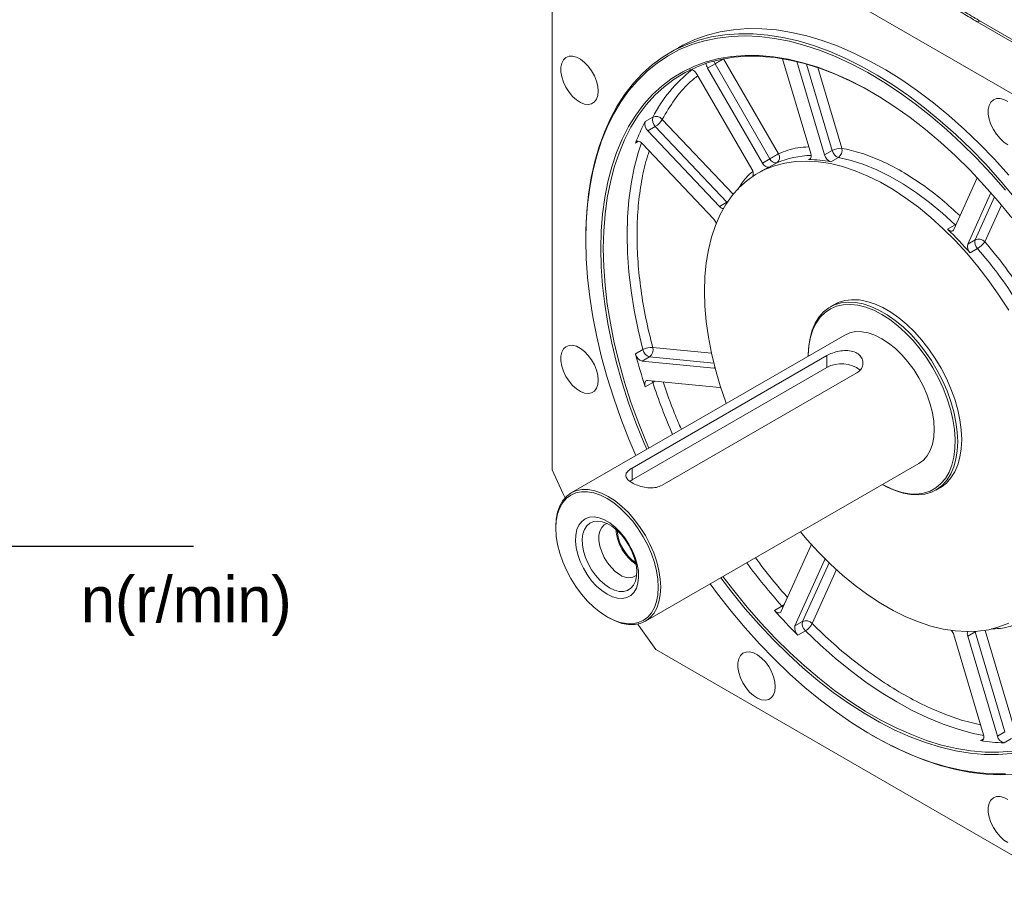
# Model space of a CAD drawing. Header units: inches. Extents: x 1434 to 8431, y -17820 to -4411.
# Tile 8 of 14: x 4679 to 4902, y -17582 to -17388. Entities that reach past the tile are written whole.
import ezdxf

# ---------------------------------------------------------------- set-up
doc = ezdxf.new("R2010")
doc.units = ezdxf.units.IN
doc.header["$MEASUREMENT"] = 0
doc.layers.add('尺寸标注', color=7, linetype='Continuous')
doc.styles.add('SLDTEXTSTYLE0', font='txt')

msp = doc.modelspace()

# ---------------------------------------------------------------- linework, layer by layer
at = {"color": 7, "linetype": 'Continuous', "lineweight": 15}
for p, q in [((4823.1069, -17357.8879), (4925.4069, -17416.9298)), ((4799.5864, -17489.6238), (4799.5864, -17371.4771)), ((4895.8694, -17388.129), (4905.7167, -17393.8123)), ((4906.5165, -17393.7332), (4896.6692, -17388.0499)), ((4828.2692, -17393.9648), (4826.2893, -17395.1074)), ((4838.4296, -17396.5216), (4850.8491, -17418.0329)), ((4858.1863, -17417.9943), (4851.7975, -17396.4937)), ((4855.0357, -17397.1483), (4861.3221, -17418.304)), ((4830.9661, -17398.9643), (4830.7643, -17399.1027)), ((4836.4982, -17397.6368), (4834.8012, -17398.6162)), ((4834.8012, -17398.6162), (4847.2207, -17420.1275)), ((4836.4982, -17397.6368), (4848.9178, -17419.148)), ((4844.8207, -17421.5141), (4832.4012, -17400.0028)), ((4822.3731, -17409.7378), (4820.6761, -17410.7172)), ((4822.9639, -17411.8423), (4821.2668, -17412.8217)), ((4821.2668, -17412.8217), (4837.4937, -17429.9496)), ((4822.9639, -17411.8423), (4839.1908, -17428.9702)), ((4836.1948, -17432.8215), (4819.9679, -17415.6936)), ((4861.3221, -17418.304), (4863.0191, -17417.3245)), ((4847.2207, -17420.1275), (4848.9178, -17419.148)), ((4864.4267, -17418.8747), (4862.7296, -17419.8541)), ((4850.4626, -17420.0992), (4848.7656, -17421.0786)), ((4846.7617, -17422.0863), (4846.1961, -17422.4128)), ((4890.5858, -17435.1934), (4895.8942, -17423.4564)), ((4898.9846, -17426.8666), (4893.7216, -17438.5033)), ((4837.4937, -17429.9496), (4839.1908, -17428.9702)), ((4889.1783, -17435.1188), (4890.8753, -17434.1394)), ((4807.2232, -17437.2434), (4807.2232, -17437.5698)), ((4893.7216, -17438.5033), (4895.4187, -17437.5238)), ((4895.9622, -17439.5087), (4894.2652, -17440.4882)), ((4864.2697, -17451.7692), (4862.5729, -17452.7484)), ((4865.8591, -17459.0956), (4803.9166, -17494.8455)), ((4817.6884, -17489.229), (4861.8118, -17463.7633)), ((4820.1675, -17462.4073), (4818.4705, -17463.3868)), ((4821.665, -17464.0362), (4819.9679, -17465.0157)), ((4857.6116, -17463.7129), (4857.6116, -17463.8557)), ((4861.8118, -17466.458), (4861.8118, -17463.7633)), ((4861.8118, -17466.458), (4817.6884, -17491.9236)), ((4819.9679, -17465.0157), (4836.1948, -17466.6184)), ((4868.6001, -17467.6811), (4824.4766, -17493.1468)), ((4820.6761, -17470.8095), (4822.3731, -17469.83)), ((4837.4937, -17470.9895), (4821.2668, -17469.3868)), ((4820.7121, -17523.9465), (4882.6547, -17488.1967)), ((4817.6884, -17489.229), (4817.6884, -17491.9236)), ((4817.6884, -17491.9236), (4817.1941, -17492.2582)), ((4874.4071, -17492.9567), (4874.5307, -17493.0281)), ((4886.5066, -17494.2174), (4888.2033, -17493.2381)), ((4800.4349, -17502.5399), (4800.4349, -17502.8664)), ((4851.4649, -17521.6915), (4858.1863, -17506.8302)), ((4861.3221, -17510.14), (4854.6007, -17525.0014)), ((4851.6349, -17520.5129), (4849.9379, -17521.4924)), ((4812.0253, -17522.9486), (4812.308, -17523.1119)), ((4854.6007, -17525.0014), (4856.2977, -17524.0219)), ((4855.2627, -17527.1129), (4856.9598, -17526.1335)), ((4893.7216, -17527.3392), (4895.4187, -17526.3597)), ((4895.4187, -17526.3597), (4902.1401, -17548.9795)), ((4897.3073, -17549.6493), (4890.5858, -17527.0295)), ((4893.7216, -17527.3392), (4900.443, -17549.959)), ((4925.4069, -17589.4045), (4823.1069, -17530.3626)), ((4900.443, -17549.959), (4902.1401, -17548.9795)), ((4871.9596, -17549.7365), (4872.2423, -17549.8999)), ((4901.97, -17551.5225), (4903.6671, -17550.5431))]:
    msp.add_line(p, q, dxfattribs=at)
at = {"color": 8, "linetype": 'Continuous', "lineweight": 15}
for p, q in [((4830.7643, -17399.1027), (4830.8402, -17399.0589)), ((4857.1904, -17397.709), (4863.0191, -17417.3245)), ((4859.7673, -17398.5061), (4865.1958, -17416.7748)), ((4824.5282, -17410.232), (4840.6099, -17427.2067)), ((4818.4705, -17415.594), (4819.1524, -17415.2004)), ((4857.6428, -17419.3517), (4858.1549, -17419.0561)), ((4899.8087, -17427.8172), (4895.4187, -17437.5238)), ((4839.1908, -17428.9702), (4839.3951, -17428.8414)), ((4839.1908, -17428.9702), (4839.2611, -17429.0413)), ((4901.3584, -17429.6538), (4897.5953, -17437.9741)), ((4890.8753, -17434.1394), (4891.0088, -17434.2582)), ((4822.3634, -17461.9262), (4835.696, -17463.2431)), ((4821.665, -17464.0362), (4836.2145, -17465.4733)), ((4836.1948, -17466.6184), (4836.4658, -17466.462)), ((4862.3246, -17510.6961), (4856.2977, -17524.0219)), ((4861.3221, -17510.14), (4861.5932, -17509.9835)), ((4863.9974, -17512.2606), (4858.4743, -17524.4722)), ((4895.3917, -17526.2611), (4895.4187, -17526.3597)), ((4895.4187, -17526.3597), (4895.6382, -17526.2444)), ((4897.6544, -17526.0091), (4904.3167, -17548.4298)), ((4897.3263, -17550.6035), (4896.6452, -17550.9966))]:
    msp.add_line(p, q, dxfattribs=at)
msp.add_line((4649.4388, -17506.9574), (4718.3146, -17506.9574))
at = {"color": 7, "linetype": 'Continuous', "lineweight": 15, "flags": 128}
for points in [[(4903.0633, -17422.9079), (4899.7772, -17419.2666), (4896.4122, -17415.7933), (4892.9787, -17412.4989), (4889.4874, -17409.3934), (4885.949, -17406.4866), (4882.3744, -17403.7873), (4878.7748, -17401.304), (4875.1612, -17399.0443), (4871.5448, -17397.0152), (4867.9368, -17395.2229), (4864.3483, -17393.673), (4860.7904, -17392.3704), (4857.2742, -17391.3189), (4853.8105, -17390.5219), (4850.4099, -17389.9819), (4847.0831, -17389.7004), (4843.8403, -17389.6785), (4840.6914, -17389.916), (4837.6464, -17390.4124), (4834.7145, -17391.166), (4831.9048, -17392.1746), (4829.226, -17393.435), (4828.2692, -17393.9648)], [(4807.2232, -17437.2434), (4807.2483, -17435.1694), (4807.4493, -17431.1148), (4807.8507, -17427.1953), (4808.4512, -17423.4228), (4809.249, -17419.8092), (4810.2416, -17416.3654), (4811.426, -17413.1023), (4812.7984, -17410.0298), (4814.3547, -17407.1575), (4816.0901, -17404.4942), (4817.9991, -17402.0482), (4820.0758, -17399.8271), (4822.3139, -17397.8377), (4824.7065, -17396.0861), (4827.2461, -17394.5777), (4829.9249, -17393.3173), (4832.7346, -17392.3087), (4835.6665, -17391.5551), (4838.7115, -17391.0587), (4841.8604, -17390.8212), (4845.1032, -17390.8431), (4848.43, -17391.1246), (4851.8306, -17391.6646), (4855.2943, -17392.4616), (4858.8105, -17393.5131), (4862.3684, -17394.8157), (4865.9569, -17396.3656), (4869.5649, -17398.1579), (4873.1813, -17400.187), (4876.7949, -17402.4467), (4880.3945, -17404.93), (4883.9691, -17407.6293), (4887.5075, -17410.5361), (4890.9988, -17413.6416), (4894.4323, -17416.936), (4897.7973, -17420.4093), (4901.0834, -17424.0506), (4904.2804, -17427.8488)], [(4807.2232, -17437.5698), (4807.3233, -17433.4704), (4807.6233, -17429.4991), (4808.1222, -17425.6684), (4808.8186, -17421.99), (4809.7103, -17418.4752), (4810.7945, -17415.1351), (4812.0678, -17411.9798), (4813.5264, -17409.0192), (4815.1657, -17406.2624), (4816.9806, -17403.7179), (4818.9656, -17401.3936), (4821.1145, -17399.2966), (4823.4206, -17397.4335), (4825.8769, -17395.81), (4828.4758, -17394.4311), (4831.2091, -17393.3011), (4834.0686, -17392.4235), (4837.0452, -17391.801), (4840.1299, -17391.4355), (4843.313, -17391.3281), (4846.5849, -17391.4792), (4849.9352, -17391.8883), (4853.3538, -17392.5542), (4856.8299, -17393.4748), (4860.3529, -17394.6472), (4863.9119, -17396.0678), (4867.4959, -17397.7322), (4871.0938, -17399.6353), (4874.6945, -17401.7713), (4878.2868, -17404.1334), (4881.8597, -17406.7144), (4885.4021, -17409.5063), (4888.903, -17412.5006), (4892.3517, -17415.6878), (4895.7375, -17419.0583), (4899.0498, -17422.6015), (4902.2786, -17426.3065)], [(4810.0357, -17403.8296), (4809.9365, -17402.719), (4809.6435, -17401.5459), (4809.1705, -17400.365), (4808.5396, -17399.2317), (4807.7803, -17398.1988), (4806.928, -17397.3148), (4806.0227, -17396.6209), (4805.1066, -17396.1495), (4804.2226, -17395.9228), (4803.4121, -17395.9513), (4802.7129, -17396.2337), (4802.1577, -17396.7567), (4801.7725, -17397.496), (4801.5752, -17398.4169), (4801.5752, -17399.4765), (4801.7725, -17400.6251), (4802.1577, -17401.809), (4802.7129, -17402.9729), (4803.4121, -17404.0624), (4804.2226, -17405.0265), (4805.1066, -17405.8201), (4806.0227, -17406.4062), (4806.928, -17406.7573), (4807.7803, -17406.857), (4808.5396, -17406.7006), (4809.1705, -17406.2956), (4809.6435, -17405.6607), (4809.9365, -17404.8257), (4810.0357, -17403.8296)], [(4903.689, -17432.5428), (4900.6367, -17428.7904), (4897.491, -17425.1887), (4894.2622, -17421.7493), (4890.9607, -17418.4834), (4887.5973, -17415.4017), (4884.183, -17412.5142), (4880.729, -17409.8304), (4877.2465, -17407.359), (4873.7468, -17405.1081), (4870.2415, -17403.085), (4866.7418, -17401.2963), (4863.2593, -17399.7478), (4859.8053, -17398.4447), (4856.391, -17397.3911), (4853.0277, -17396.5905), (4849.7262, -17396.0455), (4846.4973, -17395.7579), (4843.3516, -17395.7286), (4840.2993, -17395.9577), (4837.3504, -17396.4445), (4834.5145, -17397.1873), (4831.8009, -17398.1838), (4829.2183, -17399.4307), (4826.7753, -17400.9239), (4824.4798, -17402.6586), (4822.3392, -17404.6291), (4820.3607, -17406.829), (4818.5505, -17409.2511), (4816.9147, -17411.8875), (4815.4585, -17414.7296), (4814.1867, -17417.7681), (4813.1035, -17420.9932), (4812.2124, -17424.3942), (4811.5162, -17427.9602), (4811.0174, -17431.6794), (4810.7174, -17435.5398), (4810.6173, -17439.5287), (4810.7174, -17443.6332), (4811.0174, -17447.8399), (4811.5162, -17452.1349), (4812.2124, -17456.5044), (4813.1035, -17460.9341), (4814.1867, -17465.4095), (4815.4585, -17469.916), (4816.9147, -17474.439), (4818.5505, -17478.9636), (4820.3607, -17483.4751), (4821.0057, -17484.9826)], [(4872.3096, -17404.2498), (4870.5324, -17403.2529), (4867.0489, -17401.4725), (4863.5824, -17399.9312), (4860.1443, -17398.634), (4856.7458, -17397.5853), (4853.3979, -17396.7884), (4850.1116, -17396.2459), (4846.8976, -17395.9596), (4843.7664, -17395.9304), (4840.7282, -17396.1585), (4837.7929, -17396.643), (4834.9701, -17397.3824), (4832.2689, -17398.3743), (4829.6983, -17399.6155), (4827.2665, -17401.1018), (4824.9816, -17402.8285), (4822.8509, -17404.79), (4820.8814, -17406.9797), (4819.0796, -17409.3906), (4817.4513, -17412.0149), (4816.0019, -17414.8439), (4814.7359, -17417.8684), (4813.6577, -17421.0786), (4812.7707, -17424.464), (4812.0778, -17428.0135), (4811.5812, -17431.7156), (4811.2826, -17435.5582), (4811.183, -17439.5287), (4811.2826, -17443.6143), (4811.5812, -17447.8016), (4812.0778, -17452.0768), (4812.7707, -17456.4262), (4813.6577, -17460.8355), (4814.7359, -17465.2902), (4816.0019, -17469.776), (4817.4513, -17474.2781), (4819.0796, -17478.7819), (4820.8814, -17483.2726), (4821.4925, -17484.7016)], [(4836.4982, -17397.6368), (4836.7343, -17397.5005), (4836.9921, -17397.3517), (4837.2616, -17397.1961), (4837.5325, -17397.0397), (4837.7945, -17396.8884), (4838.0373, -17396.7482), (4838.2518, -17396.6243), (4838.4296, -17396.5216)], [(4830.7643, -17399.1027), (4830.9343, -17399.0246), (4831.1315, -17399.0052), (4831.3478, -17399.0454), (4831.5745, -17399.1434), (4831.8022, -17399.2952), (4832.0218, -17399.4948), (4832.2241, -17399.7339), (4832.4012, -17400.0028)], [(4902.8453, -17406.1838), (4901.9292, -17405.7125), (4901.0452, -17405.4857), (4900.2347, -17405.5142), (4899.5354, -17405.7966), (4898.9802, -17406.3196), (4898.595, -17407.0589), (4898.3978, -17407.9799), (4898.3978, -17409.0394), (4898.595, -17410.188), (4898.9802, -17411.3719), (4899.5354, -17412.5358), (4900.2347, -17413.6253), (4901.0452, -17414.5894), (4901.9292, -17415.3831), (4902.8453, -17415.9691)], [(4818.4705, -17415.594), (4818.5691, -17415.413), (4818.7072, -17415.2825), (4818.8789, -17415.2077), (4819.0775, -17415.1918), (4819.2946, -17415.2354), (4819.5216, -17415.3367), (4819.7491, -17415.4915), (4819.9679, -17415.6936)], [(4839.0174, -17474.5872), (4838.9269, -17474.3397), (4837.6634, -17470.6185), (4836.5836, -17466.9089), (4835.6929, -17463.2289), (4834.9956, -17459.5965), (4834.4951, -17456.0293), (4834.1938, -17452.5448), (4834.0932, -17449.16), (4834.1938, -17445.8912), (4834.4951, -17442.7545), (4834.9956, -17439.7651), (4835.6929, -17436.9376), (4836.5836, -17434.2857), (4837.6634, -17431.8224), (4838.9269, -17429.5597), (4840.3681, -17427.5086), (4841.9799, -17425.6791), (4843.7544, -17424.0801), (4845.6831, -17422.7195), (4847.7565, -17421.6037), (4849.9645, -17420.7383), (4852.2964, -17420.1275), (4854.7407, -17419.7742), (4857.2857, -17419.6802), (4859.9189, -17419.846), (4862.6274, -17420.2707), (4865.3981, -17420.9522), (4868.2175, -17421.8873), (4871.0718, -17423.0713), (4873.9471, -17424.4986), (4876.8295, -17426.1622), (4879.7048, -17428.0538), (4882.5591, -17430.1645), (4885.3784, -17432.4838), (4888.1491, -17435.0004), (4890.8577, -17437.7022), (4893.4908, -17440.5758), (4896.0358, -17443.6075), (4898.4802, -17446.7822), (4900.812, -17450.0847), (4903.02, -17453.4988)], [(4848.9178, -17419.148), (4849.1538, -17419.0118), (4849.4116, -17418.863), (4849.6811, -17418.7074), (4849.9521, -17418.5509), (4850.214, -17418.3997), (4850.4569, -17418.2594), (4850.6713, -17418.1356), (4850.8491, -17418.0329)], [(4857.6428, -17419.3517), (4857.8234, -17419.3271), (4857.9801, -17419.2518), (4858.1072, -17419.1286), (4858.2002, -17418.9618), (4858.2559, -17418.7572), (4858.2723, -17418.5221), (4858.2488, -17418.2648), (4858.1863, -17417.9943)], [(4890.8753, -17434.1394), (4888.0092, -17431.4983), (4885.0888, -17429.068), (4882.1294, -17426.8613), (4879.1464, -17424.8897), (4876.1556, -17423.1636), (4873.1727, -17421.692), (4870.2132, -17420.4827), (4867.2928, -17419.5419), (4864.4267, -17418.8747)], [(4889.1783, -17435.1188), (4889.385, -17435.2945), (4889.5972, -17435.4278), (4889.8074, -17435.5139), (4890.0082, -17435.5498), (4890.1925, -17435.5343), (4890.3538, -17435.4679), (4890.4865, -17435.3529), (4890.5858, -17435.1934)], [(4818.5613, -17486.3934), (4816.9806, -17482.6847), (4815.1657, -17478.0452), (4813.5264, -17473.3962), (4812.0678, -17468.7519), (4810.7945, -17464.1269), (4809.7103, -17459.5353), (4808.8186, -17454.9913), (4808.1222, -17450.5091), (4807.6233, -17446.1024), (4807.3233, -17441.7848), (4807.2232, -17437.5698)], [(4874.5307, -17493.0281), (4875.4562, -17493.5336), (4877.2784, -17494.3564), (4879.0685, -17494.9345), (4880.8055, -17495.261), (4882.469, -17495.3323), (4884.0396, -17495.1474), (4885.4988, -17494.7085), (4886.8295, -17494.0207), (4888.0161, -17493.0921), (4889.0447, -17491.9337), (4889.9033, -17490.5589), (4890.5817, -17488.984), (4891.0721, -17487.2273), (4891.3686, -17485.3094), (4891.4679, -17483.2529), (4891.3686, -17481.0819), (4891.0721, -17478.8217), (4890.5817, -17476.499), (4889.9033, -17474.1409), (4889.0447, -17471.7751), (4888.0161, -17469.4293), (4886.8295, -17467.1311), (4885.4988, -17464.9073), (4884.0396, -17462.7841), (4882.469, -17460.7863), (4880.8055, -17458.9373), (4879.0685, -17457.2589), (4877.2784, -17455.7707), (4875.4562, -17454.4901), (4873.6233, -17453.4323), (4871.8011, -17452.6095), (4870.011, -17452.0314), (4868.274, -17451.7048), (4866.6105, -17451.6336), (4865.0399, -17451.8185), (4863.5807, -17452.2574), (4862.25, -17452.9452), (4861.0634, -17453.8737), (4860.0348, -17455.0322), (4859.1762, -17456.4069), (4858.4977, -17457.9819), (4858.0074, -17459.7386), (4857.7108, -17461.6564), (4857.6116, -17463.7129), (4857.6116, -17463.7129)], [(4857.6124, -17463.8552), (4857.6179, -17463.5134), (4857.7694, -17461.49), (4858.121, -17459.6142), (4858.6684, -17457.9088), (4859.4051, -17456.3943), (4860.322, -17455.0893), (4861.4081, -17454.0096), (4862.6502, -17453.1682), (4864.0332, -17452.5753), (4865.5402, -17452.2383), (4867.1531, -17452.1611), (4868.8522, -17452.3447), (4870.6169, -17452.7869), (4872.4258, -17453.4823), (4874.2569, -17454.4224)], [(4862.5732, -17452.7483), (4863.0677, -17452.404), (4864.4018, -17451.7145), (4865.8646, -17451.2745), (4867.4391, -17451.0891), (4869.1068, -17451.1605), (4870.8482, -17451.4879), (4872.6427, -17452.0674), (4874.4695, -17452.8923), (4876.307, -17453.9528), (4878.1338, -17455.2366), (4879.9284, -17456.7285), (4881.6697, -17458.4111), (4883.3374, -17460.2647), (4884.9119, -17462.2675), (4886.3748, -17464.3961), (4887.7088, -17466.6255), (4888.8984, -17468.9295), (4889.9296, -17471.2811), (4890.7903, -17473.6529), (4891.4705, -17476.0169), (4891.9621, -17478.3454), (4892.2594, -17480.6112), (4892.3588, -17482.7877)], [(4874.2569, -17454.4224), (4876.088, -17455.5959), (4877.8969, -17456.9885), (4879.6616, -17458.5833), (4881.3607, -17460.361), (4882.9736, -17462.2999), (4884.4807, -17464.3765), (4885.8636, -17466.5657), (4887.1057, -17468.8408), (4888.1918, -17471.1742), (4889.1087, -17473.5377), (4889.8454, -17475.9024), (4890.3929, -17478.2398), (4890.7444, -17480.5214), (4890.8959, -17482.7196), (4890.8453, -17484.8076), (4890.5935, -17486.7601), (4890.1433, -17488.5535), (4889.5002, -17490.1659), (4888.6722, -17491.5777), (4887.6691, -17492.7719), (4886.5032, -17493.734), (4885.1887, -17494.4522), (4883.7415, -17494.9178), (4882.1792, -17495.1253), (4880.5207, -17495.072), (4878.7862, -17494.7586), (4876.9966, -17494.1889), (4875.1739, -17493.3699), (4874.4079, -17492.9563)], [(4886.1363, -17480.5023), (4886.0347, -17478.6529), (4885.7315, -17476.7178), (4885.232, -17474.7301), (4884.5448, -17472.724), (4883.6815, -17470.7336), (4882.6569, -17468.793), (4881.4886, -17466.9354), (4880.1966, -17465.1927), (4878.8029, -17463.5947), (4877.3315, -17462.1686), (4875.8075, -17460.9389), (4874.2569, -17459.9266), (4872.7063, -17459.1491), (4871.1823, -17458.6196), (4869.7109, -17458.3472), (4868.3172, -17458.3366), (4867.0252, -17458.5879), (4865.8591, -17459.0956)], [(4810.0357, -17469.3328), (4809.9365, -17468.2222), (4809.6435, -17467.0491), (4809.1705, -17465.8682), (4808.5396, -17464.7349), (4807.7803, -17463.702), (4806.928, -17462.818), (4806.0227, -17462.124), (4805.1066, -17461.6527), (4804.2226, -17461.426), (4803.4121, -17461.4545), (4802.7129, -17461.7368), (4802.1577, -17462.2599), (4801.7725, -17462.9992), (4801.5752, -17463.9201), (4801.5752, -17464.9796), (4801.7725, -17466.1282), (4802.1577, -17467.3122), (4802.7129, -17468.4761), (4803.4121, -17469.5656), (4804.2226, -17470.5297), (4805.1066, -17471.3233), (4806.0227, -17471.9094), (4806.928, -17472.2605), (4807.7803, -17472.3602), (4808.5396, -17472.2038), (4809.1705, -17471.7987), (4809.6435, -17471.1638), (4809.9365, -17470.3288), (4810.0357, -17469.3328)], [(4836.1948, -17466.6184), (4836.3826, -17466.612), (4836.4964, -17466.5791)], [(4820.6761, -17470.8095), (4820.6002, -17470.5168), (4820.5691, -17470.2375), (4820.5841, -17469.983), (4820.6446, -17469.7635), (4820.7481, -17469.588), (4820.8904, -17469.4638), (4821.0657, -17469.3958), (4821.2668, -17469.3868)], [(4837.8102, -17471.0797), (4837.6967, -17471.0345), (4837.4937, -17470.9895)], [(4882.6547, -17488.1967), (4882.6569, -17488.1954), (4883.6815, -17487.4375), (4884.5448, -17486.4435), (4885.232, -17485.2307), (4885.7315, -17483.8196), (4886.0347, -17482.2344), (4886.1363, -17480.5023)], [(4892.3588, -17482.7877), (4892.2594, -17484.8493), (4891.9621, -17486.772), (4891.4705, -17488.5331), (4890.7903, -17490.112), (4889.9296, -17491.4902), (4888.8984, -17492.6516), (4887.7088, -17493.5824), (4886.5069, -17494.2172)], [(4802.5194, -17495.9802), (4802.0285, -17494.953), (4799.5864, -17489.6238)], [(4800.4349, -17502.5399), (4800.5366, -17500.8078), (4800.8397, -17499.2226), (4801.3392, -17497.8115), (4802.0265, -17496.5986), (4802.8898, -17495.6047), (4803.9143, -17494.8468), (4805.0826, -17494.3378), (4806.3747, -17494.0865), (4807.7683, -17494.0971), (4809.2397, -17494.3694), (4810.7638, -17494.8989), (4812.3143, -17495.6764), (4813.8649, -17496.6887), (4815.389, -17497.9184), (4816.8604, -17499.3445), (4818.254, -17500.9426), (4819.5461, -17502.6853), (4820.7143, -17504.5428), (4821.7389, -17506.4834), (4822.6022, -17508.4738), (4823.2895, -17510.48), (4823.789, -17512.4676), (4824.0921, -17514.4027), (4824.1937, -17516.2522), (4824.1937, -17516.2522)], [(4800.4349, -17502.8664), (4800.5342, -17501.1755), (4800.8301, -17499.6281), (4801.3177, -17498.2506), (4801.9886, -17497.0666), (4802.8313, -17496.0963), (4803.8315, -17495.3564), (4804.972, -17494.8596), (4806.2332, -17494.6142), (4807.5937, -17494.6246), (4809.0301, -17494.8904), (4810.5179, -17495.4073), (4812.0315, -17496.1663), (4813.5452, -17497.1545), (4815.0329, -17498.3549), (4816.4693, -17499.7471), (4817.8298, -17501.3071), (4819.091, -17503.0083), (4820.2315, -17504.8216), (4821.2317, -17506.716), (4822.0744, -17508.659), (4822.7453, -17510.6174), (4823.2329, -17512.5578), (4823.5288, -17514.4468), (4823.6281, -17516.2522), (4823.5288, -17517.943), (4823.2329, -17519.4904), (4822.7453, -17520.8679), (4822.0744, -17522.0519), (4821.2317, -17523.0222), (4820.2315, -17523.7621), (4819.091, -17524.2589), (4817.8298, -17524.5043), (4816.4693, -17524.494), (4815.0329, -17524.2281), (4813.5452, -17523.7112), (4812.0315, -17522.9522), (4810.5179, -17521.964), (4809.0301, -17520.7636), (4807.5937, -17519.3714), (4806.2332, -17517.8114), (4804.972, -17516.1102), (4803.8315, -17514.2969), (4802.8313, -17512.4025), (4801.9886, -17510.4595), (4801.3177, -17508.5011), (4800.8301, -17506.5608), (4800.5342, -17504.6718), (4800.4349, -17502.8664)], [(4812.0315, -17517.8237), (4813.2409, -17518.4028), (4814.4154, -17518.7275), (4815.5214, -17518.7884), (4816.527, -17518.5838), (4817.4033, -17518.1196), (4818.125, -17517.4092), (4818.6714, -17516.4729), (4819.0268, -17515.3377), (4819.181, -17514.0363), (4819.1295, -17512.6061), (4818.8738, -17511.0882), (4818.4212, -17509.5264), (4817.7848, -17507.9655), (4816.983, -17506.4504), (4816.0386, -17505.0248), (4814.979, -17503.7296), (4813.8346, -17502.6022), (4812.6384, -17501.6749), (4811.4246, -17500.9744), (4810.2284, -17500.5208), (4809.084, -17500.3273), (4808.0244, -17500.3994), (4807.08, -17500.735), (4806.2782, -17501.3245), (4805.6418, -17502.1508), (4805.1892, -17503.1903), (4804.9336, -17504.413), (4804.882, -17505.7837), (4805.0362, -17507.2631), (4805.3916, -17508.8085), (4805.938, -17510.3755), (4806.6598, -17511.9191), (4807.536, -17513.3947), (4808.5416, -17514.76), (4809.6476, -17515.9757), (4810.8221, -17517.0068), (4812.0315, -17517.8237)], [(4812.5938, -17516.3743), (4813.6977, -17516.8967), (4814.766, -17517.1728), (4815.7645, -17517.1937), (4816.6612, -17516.9588), (4817.4271, -17516.4757), (4818.0376, -17515.7599), (4818.4732, -17514.8343), (4818.7199, -17513.7287), (4818.7696, -17512.4787), (4818.6208, -17511.1245), (4818.2783, -17509.7095), (4817.7531, -17508.2792), (4817.0621, -17506.8797), (4816.2275, -17505.5558), (4815.2761, -17504.3502), (4814.2384, -17503.3016), (4813.148, -17502.4437), (4812.0397, -17501.804), (4810.9492, -17501.4032), (4809.9115, -17501.2541), (4808.9601, -17501.3615), (4808.1255, -17501.7219), (4807.4345, -17502.3238), (4806.9093, -17503.1479), (4806.5668, -17504.1676), (4806.418, -17505.3501), (4806.4678, -17506.6575), (4806.7144, -17508.0477), (4807.15, -17509.4761), (4807.7605, -17510.8967), (4808.5264, -17512.2639), (4809.4231, -17513.5337), (4810.4216, -17514.6654), (4811.49, -17515.6225), (4812.5938, -17516.3743)], [(4811.9948, -17501.783), (4811.3998, -17502.0835), (4810.8089, -17502.6817), (4810.4001, -17503.5062), (4810.1911, -17504.5212), (4810.1911, -17505.6821), (4810.4001, -17506.9383), (4810.8089, -17508.2348), (4811.3998, -17509.515), (4812.1468, -17510.723), (4813.0173, -17511.8059), (4813.9734, -17512.7164), (4814.9731, -17513.4147)], [(4903.02, -17524.3827), (4900.812, -17525.2481), (4898.4802, -17525.8589), (4896.0358, -17526.2122), (4893.4908, -17526.3062), (4890.8577, -17526.1404), (4888.1491, -17525.7157), (4885.3784, -17525.0342), (4882.5591, -17524.0991), (4879.7048, -17522.9151), (4876.8295, -17521.4878), (4873.9471, -17519.8243), (4871.0718, -17517.9326), (4868.2175, -17515.8219), (4865.3981, -17513.5026), (4862.6274, -17510.986), (4859.9189, -17508.2842), (4857.2857, -17505.4106), (4855.8129, -17503.6883)], [(4858.1863, -17506.8302), (4858.2488, -17506.6318), (4858.2664, -17506.5107)], [(4861.5069, -17509.8983), (4861.4214, -17509.9806), (4861.3221, -17510.14)], [(4902.2786, -17558.5547), (4899.0498, -17558.5328), (4895.7375, -17558.2526), (4892.3517, -17557.7149), (4888.903, -17556.9214), (4885.4021, -17555.8745), (4881.8597, -17554.5775), (4878.2868, -17553.0344), (4874.6945, -17551.2499), (4871.0938, -17549.2296), (4867.4959, -17546.9797), (4863.9119, -17544.5072), (4860.3529, -17541.8197), (4856.8299, -17538.9255), (4853.3538, -17535.8335), (4849.9352, -17532.5534), (4846.5849, -17529.0953), (4843.313, -17525.4698), (4840.1299, -17521.6881), (4837.0452, -17517.762), (4835.3568, -17515.4944)], [(4837.8012, -17514.0836), (4840.2993, -17517.3614), (4843.3516, -17521.1137), (4846.4973, -17524.7155), (4849.7262, -17528.1549), (4853.0277, -17531.4208), (4856.391, -17534.5025), (4859.8053, -17537.39), (4863.2593, -17540.0738), (4866.7418, -17542.5452), (4870.2415, -17544.7961), (4873.7468, -17546.8192), (4877.2465, -17548.6079), (4880.729, -17550.1564), (4884.183, -17551.4595), (4887.5973, -17552.5131), (4890.9607, -17553.3137), (4894.2622, -17553.8587), (4897.491, -17554.1463), (4900.6367, -17554.1756), (4903.689, -17553.9465)], [(4838.288, -17513.8027), (4840.7282, -17517.0028), (4843.7664, -17520.7378), (4846.8976, -17524.3229), (4850.1116, -17527.7465), (4853.3979, -17530.9974), (4856.7458, -17534.0649), (4860.1443, -17536.939), (4863.5824, -17539.6105), (4867.0489, -17542.0705), (4870.5324, -17544.311), (4874.0216, -17546.3248), (4877.5051, -17548.1052), (4880.9716, -17549.6465), (4884.4097, -17550.9437), (4887.8082, -17551.9924), (4891.1561, -17552.7893), (4894.4424, -17553.3318), (4897.6564, -17553.6181), (4900.7876, -17553.6473), (4903.8258, -17553.4192)], [(4824.1937, -17516.2522), (4824.0921, -17517.9843), (4823.789, -17519.5694), (4823.2895, -17520.9805), (4822.6022, -17522.1934), (4821.7389, -17523.1873), (4820.7143, -17523.9452), (4819.5461, -17524.4542), (4818.254, -17524.7056), (4816.8604, -17524.695), (4815.389, -17524.4226), (4813.8649, -17523.8931), (4812.3143, -17523.1156), (4812.308, -17523.1119)], [(4849.9379, -17521.4924), (4850.1533, -17521.7044), (4850.3796, -17521.8709), (4850.6076, -17521.9851), (4850.8278, -17522.0424), (4851.0315, -17522.0404), (4851.2102, -17521.9792), (4851.3566, -17521.8613), (4851.4649, -17521.6915)], [(4823.1069, -17530.3626), (4819.7129, -17525.5834), (4819.0306, -17524.5887)], [(4850.1409, -17538.797), (4850.0417, -17537.6865), (4849.7487, -17536.5133), (4849.2758, -17535.3325), (4848.6449, -17534.1991), (4847.8855, -17533.1663), (4847.0333, -17532.2823), (4846.1279, -17531.5883), (4845.2119, -17531.117), (4844.3279, -17530.8903), (4843.5173, -17530.9188), (4842.8181, -17531.2011), (4842.2629, -17531.7242), (4841.8777, -17532.4635), (4841.6805, -17533.3844), (4841.6805, -17534.4439), (4841.8777, -17535.5925), (4842.2629, -17536.7765), (4842.8181, -17537.9404), (4843.5173, -17539.0299), (4844.3279, -17539.9939), (4845.2119, -17540.7876), (4846.1279, -17541.3737), (4847.0333, -17541.7248), (4847.8855, -17541.8245), (4848.6449, -17541.6681), (4849.2758, -17541.263), (4849.7487, -17540.6281), (4850.0417, -17539.7931), (4850.1409, -17538.797)], [(4904.2804, -17558.6702), (4901.0834, -17558.778), (4897.7973, -17558.6262), (4894.4323, -17558.2153), (4890.9988, -17557.5466), (4887.5075, -17556.622), (4883.9691, -17555.4445), (4880.3945, -17554.0177), (4876.7949, -17552.346), (4873.1813, -17550.4345), (4872.2423, -17549.8999)], [(4896.6452, -17550.9966), (4896.8512, -17551.0015), (4897.0332, -17550.9472), (4897.1838, -17550.8357), (4897.2968, -17550.6716), (4897.3676, -17550.4616), (4897.3933, -17550.2144), (4897.3729, -17549.9398), (4897.3073, -17549.6493)], [(4902.8453, -17564.3225), (4901.9292, -17563.8511), (4901.0452, -17563.6244), (4900.2347, -17563.6529), (4899.5354, -17563.9353), (4898.9802, -17564.4583), (4898.595, -17565.1976), (4898.3978, -17566.1185), (4898.3978, -17567.1781), (4898.595, -17568.3267), (4898.9802, -17569.5106), (4899.5354, -17570.6745), (4900.2347, -17571.764), (4901.0452, -17572.7281), (4901.9292, -17573.5217), (4902.8453, -17574.1078)]]:
    msp.add_lwpolyline(points, dxfattribs=at)
at = {"color": 8, "linetype": 'Continuous', "lineweight": 15, "flags": 128}
for points in [[(4819.8224, -17415.553), (4819.0719, -17417.8427), (4818.1706, -17421.2494), (4817.4664, -17424.8233), (4816.9617, -17428.5525), (4816.6583, -17432.4247), (4816.557, -17436.4271), (4816.6583, -17440.5464), (4816.9617, -17444.769), (4817.4664, -17449.0807), (4818.1706, -17453.4675), (4819.0719, -17457.9146), (4820.1675, -17462.4073)], [(4891.1418, -17433.9642), (4891.103, -17433.9922), (4890.8753, -17434.1394)], [(4822.2886, -17469.4877), (4822.2972, -17469.5374), (4822.3731, -17469.83)], [(4851.6349, -17520.5129), (4851.8504, -17520.725), (4851.8879, -17520.7563)], [(4856.9598, -17526.1335), (4860.3025, -17529.3279), (4863.7027, -17532.3313), (4867.1491, -17535.1337), (4870.6303, -17537.7257), (4874.1348, -17540.0988), (4877.651, -17542.2451), (4881.1672, -17544.1575), (4884.6717, -17545.8296), (4888.1529, -17547.256), (4891.5994, -17548.4318), (4894.9996, -17549.3532), (4897.3565, -17549.847)]]:
    msp.add_lwpolyline(points, dxfattribs=at)
at = {"color": 8, "linetype": 'Continuous', "lineweight": 15}
for centre, radius, start, end in [((4896.338, -17388.7833), 0.8047, 65.692751, 125.60897), ((4838.7312, -17396.3328), 2.5858, 195.302993, 210.282615), ((4851.4943, -17424.795), 32.7836, 128.16104, 152.658668), ((4858.9191, -17440.0238), 21.6449, 91.731978, 112.997398), ((4824.6099, -17473.7969), 4.554, 111.290613, 119.416452), ((4954.6283, -17426.0826), 139.3028, 198.303211, 203.486822), ((4955.5361, -17427.9396), 139.1592, 216.493053, 221.700234), ((4849.3233, -17516.5989), 4.5457, 300.566748, 308.655164)]:
    msp.add_arc(centre, radius, start, end, dxfattribs=at)
at = {"color": 7, "linetype": 'Continuous', "lineweight": 15}
for centre, radius, start, end in [((4836.7919, -17397.415), 2.3251, 183.177479, 211.107743), ((4858.1128, -17430.5861), 42.3825, 152.043703, 159.284183), ((4822.6651, -17411.2941), 2.071, 163.826512, 227.531331), ((4824.3621, -17410.3147), 2.071, 163.826512, 227.531331), ((4823.1259, -17411.4011), 1.8257, 39.815774, 114.349781), ((4820.8269, -17408.2013), 4.2218, 300.409756, 331.248358), ((4865.1053, -17421.0007), 4.2269, 88.773786, 119.574245), ((4865.1493, -17416.8044), 2.1928, 193.721064, 250.758405), ((4863.3074, -17417.274), 1.9532, 304.963362, 14.806516), ((4850.3025, -17418.629), 1.4788, 200.545121, 276.214951), ((4849.5477, -17418.8588), 1.5414, 306.413297, 32.398795), ((4857.3832, -17447.9828), 28.6323, 79.238167, 89.480621), ((4863.4523, -17417.7839), 2.1928, 193.721064, 250.758405), ((4843.4651, -17422.5206), 1.6884, 338.581822, 36.593476), ((4856.5331, -17439.0206), 19.5512, 113.408877, 119.985581), ((4848.6055, -17419.6085), 1.4788, 200.545121, 276.214951), ((4838.5682, -17429.0822), 1.3809, 218.914954, 262.712064), ((4834.2256, -17434.6664), 2.6985, 18.898512, 43.133388), ((4828.91, -17497.3112), 86.6035, 41.005329, 45.900155), ((4897.4421, -17438.0366), 2.0874, 165.780087, 224.850604), ((4896.2004, -17439.2306), 1.8773, 42.011486, 114.610454), ((4895.745, -17439.016), 2.0874, 165.780087, 224.850604), ((4893.4543, -17435.2036), 4.9823, 300.223429, 326.215905), ((4822.7217, -17503.0856), 96.9856, 32.145457, 40.959826), ((4822.0499, -17465.7471), 3.8337, 85.309171, 119.406897), ((4820.5785, -17462.506), 1.8767, 305.37552, 17.995645), ((4942.4442, -17430.5874), 128.2392, 194.819076, 198.279283), ((4820.5706, -17462.9588), 2.1433, 191.517559, 253.667988), ((4822.2677, -17461.9794), 2.1433, 191.517559, 253.667988), ((4865.1449, -17472.5753), 6.9665, 52.772341, 118.584093), ((4824.5237, -17502.3494), 10.5352, 184.125168, 235.857298), ((4824.1932, -17502.5402), 9.9241, 184.737867, 235.24448), ((4816.9029, -17510.9967), 3.0937, 231.405741, 306.57395), ((4945.61, -17436.1856), 128.1811, 221.722064, 225.183353), ((4858.3812, -17524.5282), 2.1441, 166.341406, 228.476228), ((4857.0795, -17525.7287), 1.8773, 42.012091, 114.609487), ((4855.0115, -17522.8362), 3.8299, 300.577701, 334.710959), ((4856.6841, -17525.5077), 2.1441, 166.341406, 228.476228), ((4888.0037, -17527.8123), 2.6982, 16.865242, 41.118278), ((4895.0574, -17526.8428), 1.425, 157.977147, 200.386802), ((4903.4614, -17509.2034), 42.3454, 260.736922, 267.981653), ((4902.4644, -17549.5123), 2.0701, 192.461629, 256.185235)]:
    msp.add_arc(centre, radius, start, end, dxfattribs=at)
for points, knots in [([(4873.009, -17374.9353), (4874.0967, -17375.5473), (4876.3288, -17376.8035), (4879.7307, -17378.6197), (4883.0814, -17380.4594), (4886.2788, -17382.3044), (4889.4526, -17384.2302), (4892.6016, -17386.1941), (4894.7941, -17387.4923), (4895.8694, -17388.129)], [0, 0, 0, 0, 0.14092159, 0.28920468, 0.4298966, 0.5699281, 0.70860231, 0.8570879, 1, 1, 1, 1]), ([(4896.6692, -17388.0499), (4895.5681, -17387.3975), (4893.5551, -17386.205), (4890.8341, -17384.5129), (4888.4723, -17383.0691), (4886.4449, -17381.8623), (4884.5626, -17380.7766), (4882.5955, -17379.6736), (4880.1783, -17378.353), (4877.1584, -17376.7374), (4874.9888, -17375.5189), (4873.8088, -17374.8561)], [0, 0, 0, 0, 0.14689943, 0.26853248, 0.36926221, 0.46457811, 0.53768304, 0.6158927, 0.71883228, 0.84707374, 1, 1, 1, 1]), ([(4897.5953, -17437.9741), (4899.2142, -17439.9106), (4902.4521, -17443.7835), (4905.2945, -17448.1118), (4906.7156, -17450.276)], [0, 0, 0, 0, 0.49999966, 1, 1, 1, 1]), ([(4861.8118, -17463.7633), (4862.2207, -17463.5561), (4863.0379, -17463.1419), (4864.5941, -17462.7126), (4866.2081, -17462.5459), (4867.7382, -17462.746), (4868.9708, -17463.3351), (4869.7734, -17464.2306), (4870.0919, -17465.3153), (4869.8787, -17466.4382), (4869.2818, -17467.2407), (4868.7562, -17467.5802), (4868.6001, -17467.6811)], [0, 0, 0, 0, 0.10435093, 0.20859583, 0.31555532, 0.42446348, 0.53050724, 0.6335078, 0.73766766, 0.84547742, 0.95410176, 1, 1, 1, 1]), ([(4824.4766, -17493.1468), (4824.0678, -17493.3285), (4823.2505, -17493.6917), (4821.6943, -17493.7697), (4820.0803, -17493.5398), (4818.5502, -17493.0443), (4817.3177, -17492.3996), (4816.515, -17491.6969), (4816.1965, -17490.9738), (4816.4097, -17490.2415), (4817.0066, -17489.6479), (4817.5322, -17489.3249), (4817.6884, -17489.229)], [0, 0, 0, 0, 0.10435095, 0.20859661, 0.31555664, 0.42446451, 0.53050671, 0.63350902, 0.73766716, 0.84547788, 0.95410175, 1, 1, 1, 1])]:
    msp.add_open_spline(points, degree=3, knots=knots, dxfattribs=at)
at = {"color": 8, "linetype": 'Continuous', "lineweight": 15}
for points, knots in [([(4832.5989, -17400.3454), (4831.9359, -17400.8675), (4829.9883, -17402.4009), (4827.2352, -17405.6602), (4825.4303, -17408.7084), (4824.5282, -17410.232)], [0, 0, 0, 0, 0.20519805, 0.60272003, 1, 1, 1, 1]), ([(4821.5963, -17417.4124), (4821.3311, -17418.1988), (4820.5348, -17420.5603), (4819.6622, -17424.9402), (4818.9665, -17430.4836), (4818.7458, -17436.3846), (4818.9687, -17442.5404), (4819.6532, -17448.8841), (4820.7415, -17455.3546), (4821.8227, -17459.7357), (4822.3634, -17461.9262)], [0, 0, 0, 0, 0.06604223, 0.1983221, 0.33259875, 0.46688312, 0.60115966, 0.73544408, 0.86772007, 1, 1, 1, 1]), ([(4850.8491, -17418.0329), (4852.2602, -17417.4858), (4854.4183, -17416.649), (4856.879, -17416.5097), (4857.7309, -17416.4615)], [0, 0, 0, 0, 0.653810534, 1, 1, 1, 1]), ([(4865.1958, -17416.7748), (4866.6567, -17417.1055), (4869.5894, -17417.7694), (4874.1534, -17419.566), (4878.7824, -17421.9342), (4883.4108, -17424.9104), (4887.8435, -17428.2746), (4890.6483, -17430.8738), (4891.981, -17432.1087)], [0, 0, 0, 0, 0.16795811, 0.33717061, 0.50739343, 0.67760693, 0.84682419, 1, 1, 1, 1]), ([(4841.6335, -17426.1123), (4842.2176, -17425.1716), (4843.1957, -17423.5966), (4844.5111, -17422.4765), (4845.041, -17422.0253)], [0, 0, 0, 0, 0.59718786, 1, 1, 1, 1]), ([(4824.7162, -17469.7275), (4825.5348, -17472.1252), (4826.7607, -17475.7158), (4828.3418, -17479.2659), (4828.8671, -17480.4455)], [0, 0, 0, 0, 0.667755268, 1, 1, 1, 1]), ([(4845.6627, -17509.5464), (4846.4301, -17510.6031), (4848.7219, -17513.7588), (4851.2271, -17516.6259), (4852.8935, -17518.5329)], [0, 0, 0, 0, 0.33485586, 1, 1, 1, 1]), ([(4858.4743, -17524.4722), (4860.1009, -17526.0353), (4863.354, -17529.1616), (4868.4126, -17533.338), (4873.5635, -17537.1014), (4878.7821, -17540.3707), (4884.0019, -17543.1285), (4889.1494, -17545.2959), (4893.3778, -17546.7285), (4895.8203, -17547.2187), (4896.6335, -17547.3818)], [0, 0, 0, 0, 0.13227874, 0.26456121, 0.39884099, 0.533128, 0.66740762, 0.80169479, 0.93397359, 1, 1, 1, 1]), ([(4904.3565, -17524.7621), (4903.701, -17524.9959), (4902.0816, -17525.5736), (4900.2378, -17525.6341), (4899.1403, -17525.67)], [0, 0, 0, 0, 0.404779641, 1, 1, 1, 1])]:
    msp.add_open_spline(points, degree=3, knots=knots, dxfattribs=at)

# ---------------------------------------------------------------- texts
at = {"layer": '尺寸标注', "insert": (4692.8402, -17513.8307), "char_height": 10.368, "attachment_point": 1, "style": 'SLDTEXTSTYLE0'}
msp.add_mtext('n(r/min)', dxfattribs=at)

doc.saveas('drawing.dxf')
